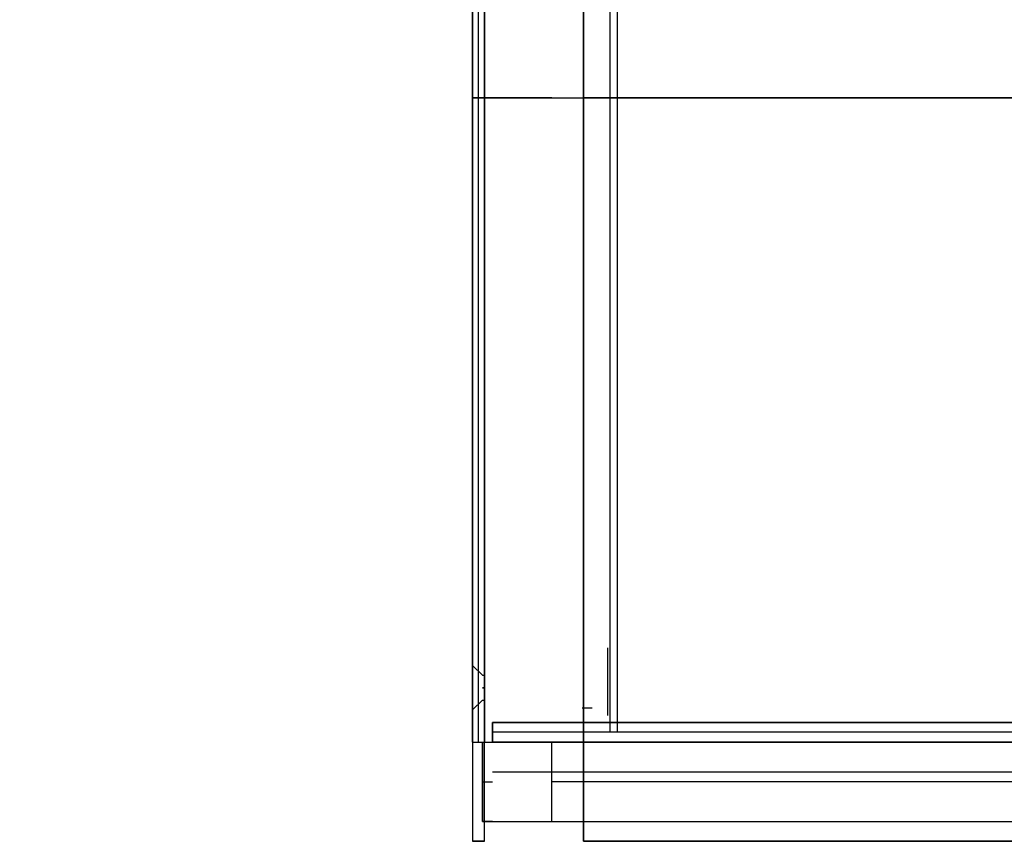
# Model space of a CAD drawing. Header units: millimetres. Extents: x -443 to 78, y -75 to 91.
# Tile 22 of 40: x -121 to -22, y -75 to 8. Entities that reach past the tile are written whole.
import ezdxf

# ---------------------------------------------------------------- set-up
doc = ezdxf.new("R2010")
doc.units = ezdxf.units.MM
doc.header["$MEASUREMENT"] = 0
doc.layers.add('Predefinito', color=5, linetype='Continuous')

msp = doc.modelspace()

# ---------------------------------------------------------------- linework, layer by layer
at = {"layer": 'Predefinito'}
for points in [[(-75.422, 75), (-75.422, -75)], [(-74.222, -75), (-74.222, 75)], [(-64.222, -75), (-64.222, 75)], [(-64.222, 75), (-64.222, -75)], [(-75.422, -65), (-75.422, 65)], [(-74.822, -65), (-74.822, 65)], [(-74.222, 65), (-74.222, -65)], [(-61.576, 64.017), (-61.576, -64.017)], [(-60.852, 64.017), (-60.852, -64.017)], [(-74.222, -58.316), (-74.222, 58.083)], [(-75.422, 57.04), (-75.422, -57.286)], [(-75.422, 0), (-74.222, 0)], [(63.378, 0), (-64.222, 0)], [(-64.222, 0), (63.378, 0)], [(-61.773, -62.309), (-61.773, -55.481)], [(-74.422, -58.25), (-75.422, -57.25)], [(-74.422, -58.25), (-74.222, -58.25)], [(-74.422, -59.5), (-74.222, -59.5)], [(-74.222, -59.5), (-74.422, -59.5)], [(-74.422, -60.75), (-75.422, -61.75)], [(-74.422, -60.75), (-74.222, -60.75)], [(-74.222, -75), (-74.222, -60.684)], [(-64.376, -61.517), (-63.352, -61.517)], [(-75.422, -61.714), (-75.422, -75)], [(72.578, -63), (-73.422, -63)], [(-73.422, -63), (72.578, -63)], [(-73.422, -65), (-73.422, -63)], [(-73.422, -63), (72.578, -63)], [(-73.422, -63), (-73.422, -65)], [(72.578, -64), (-73.422, -64)], [(-75.422, -65), (-74.222, -65)], [(-74.422, -73), (-74.422, -65)], [(-74.422, -65), (-73.422, -65)], [(-74.422, -65), (73.578, -65)], [(-74.422, -65), (-74.422, -73)], [(72.578, -65), (-73.422, -65)], [(-67.422, -73), (-67.422, -65)], [(-67.422, -65), (66.578, -65)], [(-73.422, -68), (72.578, -68)], [(-74.422, -69), (-73.422, -69)], [(66.578, -69), (-67.422, -69)], [(-73.422, -73), (-74.422, -73)], [(-74.422, -73), (73.578, -73)], [(-73.422, -73), (72.578, -73)], [(-67.422, -73), (66.578, -73)], [(-74.222, -75), (-75.422, -75)], [(-75.422, -75), (-74.222, -75)], [(63.378, -75), (-64.222, -75)], [(-64.222, -75), (63.378, -75)]]:
    msp.add_lwpolyline(points, dxfattribs=at)
at = {"layer": 'Predefinito', "extrusion": (1, 0, 0)}
for points in [[(0, 11.2), (0, 48)], [(0, 11.2), (0, 48)], [(-59.5, 27.75), (-59.45, 27.751), (-59.4, 27.752), (-59.349, 27.755), (-59.298, 27.759), (-59.246, 27.764), (-59.195, 27.771), (-59.143, 27.779), (-59.091, 27.788), (-59.038, 27.798), (-58.986, 27.81), (-58.933, 27.823), (-58.881, 27.837), (-58.828, 27.853), (-58.776, 27.87), (-58.724, 27.888), (-58.672, 27.908), (-58.62, 27.929), (-58.568, 27.952), (-58.517, 27.976), (-58.467, 28.001), (-58.416, 28.028), (-58.367, 28.056), (-58.317, 28.086), (-58.269, 28.117), (-58.221, 28.149), (-58.174, 28.182), (-58.127, 28.217), (-58.082, 28.253), (-58.037, 28.29), (-57.993, 28.329), (-57.951, 28.368), (-57.909, 28.409), (-57.868, 28.451), (-57.829, 28.493), (-57.79, 28.537), (-57.753, 28.582), (-57.717, 28.627), (-57.682, 28.674), (-57.649, 28.721), (-57.617, 28.769), (-57.586, 28.817), (-57.556, 28.867), (-57.528, 28.916), (-57.501, 28.967), (-57.476, 29.017), (-57.452, 29.068), (-57.429, 29.12), (-57.408, 29.172), (-57.388, 29.224), (-57.37, 29.276), (-57.353, 29.328), (-57.337, 29.381), (-57.323, 29.433), (-57.31, 29.486), (-57.298, 29.538), (-57.288, 29.591), (-57.279, 29.643), (-57.271, 29.695), (-57.264, 29.746), (-57.259, 29.798), (-57.255, 29.849), (-57.252, 29.9), (-57.251, 29.95), (-57.25, 30), (-57.251, 30.05), (-57.252, 30.1), (-57.255, 30.151), (-57.259, 30.202), (-57.264, 30.254), (-57.271, 30.305), (-57.279, 30.357), (-57.288, 30.409), (-57.298, 30.462), (-57.31, 30.514), (-57.323, 30.567), (-57.337, 30.619), (-57.353, 30.672), (-57.37, 30.724), (-57.388, 30.776), (-57.408, 30.828), (-57.429, 30.88), (-57.452, 30.932), (-57.476, 30.983), (-57.501, 31.033), (-57.528, 31.084), (-57.556, 31.133), (-57.586, 31.183), (-57.617, 31.231), (-57.649, 31.279), (-57.682, 31.326), (-57.717, 31.373), (-57.753, 31.418), (-57.79, 31.463), (-57.829, 31.507), (-57.868, 31.549), (-57.909, 31.591), (-57.951, 31.632), (-57.993, 31.671), (-58.037, 31.71), (-58.082, 31.747), (-58.127, 31.783), (-58.174, 31.818), (-58.221, 31.851), (-58.269, 31.883), (-58.317, 31.914), (-58.367, 31.944), (-58.416, 31.972), (-58.467, 31.999), (-58.517, 32.024), (-58.568, 32.048), (-58.62, 32.071), (-58.672, 32.092), (-58.724, 32.112), (-58.776, 32.13), (-58.828, 32.147), (-58.881, 32.163), (-58.933, 32.177), (-58.986, 32.19), (-59.038, 32.202), (-59.091, 32.212), (-59.143, 32.221), (-59.195, 32.229), (-59.246, 32.236), (-59.298, 32.241), (-59.349, 32.245), (-59.4, 32.248), (-59.45, 32.249), (-59.5, 32.25)], [(-59.5, 31.75), (-59.461, 31.75), (-59.422, 31.748), (-59.383, 31.746), (-59.343, 31.743), (-59.303, 31.739), (-59.263, 31.734), (-59.222, 31.728), (-59.182, 31.721), (-59.141, 31.713), (-59.1, 31.704), (-59.059, 31.694), (-59.018, 31.682), (-58.978, 31.67), (-58.937, 31.657), (-58.896, 31.643), (-58.856, 31.627), (-58.816, 31.611), (-58.775, 31.593), (-58.736, 31.574), (-58.696, 31.554), (-58.657, 31.534), (-58.618, 31.512), (-58.58, 31.489), (-58.542, 31.465), (-58.505, 31.44), (-58.468, 31.414), (-58.432, 31.387), (-58.397, 31.359), (-58.362, 31.33), (-58.328, 31.3), (-58.295, 31.269), (-58.263, 31.237), (-58.231, 31.205), (-58.2, 31.172), (-58.17, 31.138), (-58.141, 31.103), (-58.113, 31.068), (-58.086, 31.032), (-58.06, 30.995), (-58.035, 30.958), (-58.011, 30.92), (-57.988, 30.882), (-57.966, 30.843), (-57.946, 30.804), (-57.926, 30.764), (-57.907, 30.725), (-57.889, 30.684), (-57.873, 30.644), (-57.857, 30.604), (-57.843, 30.563), (-57.83, 30.522), (-57.818, 30.482), (-57.806, 30.441), (-57.796, 30.4), (-57.787, 30.359), (-57.779, 30.318), (-57.772, 30.278), (-57.766, 30.237), (-57.761, 30.197), (-57.757, 30.157), (-57.754, 30.117), (-57.752, 30.078), (-57.75, 30.039), (-57.75, 30), (-57.75, 29.961), (-57.752, 29.922), (-57.754, 29.883), (-57.757, 29.843), (-57.761, 29.803), (-57.766, 29.763), (-57.772, 29.722), (-57.779, 29.682), (-57.787, 29.641), (-57.796, 29.6), (-57.806, 29.559), (-57.818, 29.518), (-57.83, 29.478), (-57.843, 29.437), (-57.857, 29.396), (-57.873, 29.356), (-57.889, 29.316), (-57.907, 29.275), (-57.926, 29.236), (-57.946, 29.196), (-57.966, 29.157), (-57.988, 29.118), (-58.011, 29.08), (-58.035, 29.042), (-58.06, 29.005), (-58.086, 28.968), (-58.113, 28.932), (-58.141, 28.897), (-58.17, 28.862), (-58.2, 28.828), (-58.231, 28.795), (-58.263, 28.763), (-58.295, 28.731), (-58.328, 28.7), (-58.362, 28.67), (-58.397, 28.641), (-58.432, 28.613), (-58.468, 28.586), (-58.505, 28.56), (-58.542, 28.535), (-58.58, 28.511), (-58.618, 28.488), (-58.657, 28.466), (-58.696, 28.446), (-58.736, 28.426), (-58.775, 28.407), (-58.816, 28.389), (-58.856, 28.373), (-58.896, 28.357), (-58.937, 28.343), (-58.978, 28.33), (-59.018, 28.318), (-59.059, 28.306), (-59.1, 28.296), (-59.141, 28.287), (-59.182, 28.279), (-59.222, 28.272), (-59.263, 28.266), (-59.303, 28.261), (-59.343, 28.257), (-59.383, 28.254), (-59.422, 28.252), (-59.461, 28.25), (-59.5, 28.25)], [(-59.5, 31.25), (-59.472, 31.25), (-59.444, 31.249), (-59.416, 31.247), (-59.388, 31.245), (-59.359, 31.242), (-59.33, 31.238), (-59.302, 31.234), (-59.273, 31.229), (-59.243, 31.223), (-59.214, 31.217), (-59.185, 31.21), (-59.156, 31.202), (-59.127, 31.193), (-59.098, 31.184), (-59.069, 31.173), (-59.04, 31.162), (-59.011, 31.15), (-58.982, 31.138), (-58.954, 31.124), (-58.926, 31.11), (-58.898, 31.095), (-58.87, 31.08), (-58.843, 31.063), (-58.816, 31.046), (-58.789, 31.028), (-58.763, 31.01), (-58.737, 30.99), (-58.712, 30.97), (-58.687, 30.95), (-58.663, 30.928), (-58.639, 30.906), (-58.616, 30.884), (-58.594, 30.861), (-58.572, 30.837), (-58.55, 30.813), (-58.53, 30.788), (-58.51, 30.763), (-58.49, 30.737), (-58.472, 30.711), (-58.454, 30.684), (-58.437, 30.657), (-58.42, 30.63), (-58.405, 30.602), (-58.39, 30.574), (-58.376, 30.546), (-58.362, 30.518), (-58.35, 30.489), (-58.338, 30.46), (-58.327, 30.431), (-58.316, 30.402), (-58.307, 30.373), (-58.298, 30.344), (-58.29, 30.315), (-58.283, 30.286), (-58.277, 30.257), (-58.271, 30.227), (-58.266, 30.198), (-58.262, 30.17), (-58.258, 30.141), (-58.255, 30.112), (-58.253, 30.084), (-58.251, 30.056), (-58.25, 30.028), (-58.25, 30), (-58.25, 29.972), (-58.251, 29.944), (-58.253, 29.916), (-58.255, 29.888), (-58.258, 29.859), (-58.262, 29.83), (-58.266, 29.802), (-58.271, 29.773), (-58.277, 29.743), (-58.283, 29.714), (-58.29, 29.685), (-58.298, 29.656), (-58.307, 29.627), (-58.316, 29.598), (-58.327, 29.569), (-58.338, 29.54), (-58.35, 29.511), (-58.362, 29.482), (-58.376, 29.454), (-58.39, 29.426), (-58.405, 29.398), (-58.42, 29.37), (-58.437, 29.343), (-58.454, 29.316), (-58.472, 29.289), (-58.49, 29.263), (-58.51, 29.237), (-58.53, 29.212), (-58.55, 29.187), (-58.572, 29.163), (-58.594, 29.139), (-58.616, 29.116), (-58.639, 29.094), (-58.663, 29.072), (-58.687, 29.05), (-58.712, 29.03), (-58.737, 29.01), (-58.763, 28.99), (-58.789, 28.972), (-58.816, 28.954), (-58.843, 28.937), (-58.87, 28.92), (-58.898, 28.905), (-58.926, 28.89), (-58.954, 28.876), (-58.982, 28.862), (-59.011, 28.85), (-59.04, 28.838), (-59.069, 28.827), (-59.098, 28.816), (-59.127, 28.807), (-59.156, 28.798), (-59.185, 28.79), (-59.214, 28.783), (-59.243, 28.777), (-59.273, 28.771), (-59.302, 28.766), (-59.33, 28.762), (-59.359, 28.758), (-59.388, 28.755), (-59.416, 28.753), (-59.444, 28.751), (-59.472, 28.75), (-59.5, 28.75)], [(-59.5, 28.75), (-59.472, 28.75), (-59.444, 28.751), (-59.416, 28.753), (-59.388, 28.755), (-59.359, 28.758), (-59.33, 28.762), (-59.302, 28.766), (-59.273, 28.771), (-59.243, 28.777), (-59.214, 28.783), (-59.185, 28.79), (-59.156, 28.798), (-59.127, 28.807), (-59.098, 28.816), (-59.069, 28.827), (-59.04, 28.838), (-59.011, 28.85), (-58.982, 28.862), (-58.954, 28.876), (-58.926, 28.89), (-58.898, 28.905), (-58.87, 28.92), (-58.843, 28.937), (-58.816, 28.954), (-58.789, 28.972), (-58.763, 28.99), (-58.737, 29.01), (-58.712, 29.03), (-58.687, 29.05), (-58.663, 29.072), (-58.639, 29.094), (-58.616, 29.116), (-58.594, 29.139), (-58.572, 29.163), (-58.55, 29.187), (-58.53, 29.212), (-58.51, 29.237), (-58.49, 29.263), (-58.472, 29.289), (-58.454, 29.316), (-58.437, 29.343), (-58.42, 29.37), (-58.405, 29.398), (-58.39, 29.426), (-58.376, 29.454), (-58.362, 29.482), (-58.35, 29.511), (-58.338, 29.54), (-58.327, 29.569), (-58.316, 29.598), (-58.307, 29.627), (-58.298, 29.656), (-58.29, 29.685), (-58.283, 29.714), (-58.277, 29.743), (-58.271, 29.773), (-58.266, 29.802), (-58.262, 29.83), (-58.258, 29.859), (-58.255, 29.888), (-58.253, 29.916), (-58.251, 29.944), (-58.25, 29.972), (-58.25, 30), (-58.25, 30.028), (-58.251, 30.056), (-58.253, 30.084), (-58.255, 30.112), (-58.258, 30.141), (-58.262, 30.17), (-58.266, 30.198), (-58.271, 30.227), (-58.277, 30.257), (-58.283, 30.286), (-58.29, 30.315), (-58.298, 30.344), (-58.307, 30.373), (-58.316, 30.402), (-58.327, 30.431), (-58.338, 30.46), (-58.35, 30.489), (-58.362, 30.518), (-58.376, 30.546), (-58.39, 30.574), (-58.405, 30.602), (-58.42, 30.63), (-58.437, 30.657), (-58.454, 30.684), (-58.472, 30.711), (-58.49, 30.737), (-58.51, 30.763), (-58.53, 30.788), (-58.55, 30.813), (-58.572, 30.837), (-58.594, 30.861), (-58.616, 30.884), (-58.639, 30.906), (-58.663, 30.928), (-58.687, 30.95), (-58.712, 30.97), (-58.737, 30.99), (-58.763, 31.01), (-58.789, 31.028), (-58.816, 31.046), (-58.843, 31.063), (-58.87, 31.08), (-58.898, 31.095), (-58.926, 31.11), (-58.954, 31.124), (-58.982, 31.138), (-59.011, 31.15), (-59.04, 31.162), (-59.069, 31.173), (-59.098, 31.184), (-59.127, 31.193), (-59.156, 31.202), (-59.185, 31.21), (-59.214, 31.217), (-59.243, 31.223), (-59.273, 31.229), (-59.302, 31.234), (-59.33, 31.238), (-59.359, 31.242), (-59.388, 31.245), (-59.416, 31.247), (-59.444, 31.249), (-59.472, 31.25), (-59.5, 31.25)], [(-59.5, 28.75), (-59.472, 28.75), (-59.444, 28.751), (-59.416, 28.753), (-59.388, 28.755), (-59.359, 28.758), (-59.33, 28.762), (-59.302, 28.766), (-59.273, 28.771), (-59.243, 28.777), (-59.214, 28.783), (-59.185, 28.79), (-59.156, 28.798), (-59.127, 28.807), (-59.098, 28.816), (-59.069, 28.827), (-59.04, 28.838), (-59.011, 28.85), (-58.982, 28.862), (-58.954, 28.876), (-58.926, 28.89), (-58.898, 28.905), (-58.87, 28.92), (-58.843, 28.937), (-58.816, 28.954), (-58.789, 28.972), (-58.763, 28.99), (-58.737, 29.01), (-58.712, 29.03), (-58.687, 29.05), (-58.663, 29.072), (-58.639, 29.094), (-58.616, 29.116), (-58.594, 29.139), (-58.572, 29.163), (-58.55, 29.187), (-58.53, 29.212), (-58.51, 29.237), (-58.49, 29.263), (-58.472, 29.289), (-58.454, 29.316), (-58.437, 29.343), (-58.42, 29.37), (-58.405, 29.398), (-58.39, 29.426), (-58.376, 29.454), (-58.362, 29.482), (-58.35, 29.511), (-58.338, 29.54), (-58.327, 29.569), (-58.316, 29.598), (-58.307, 29.627), (-58.298, 29.656), (-58.29, 29.685), (-58.283, 29.714), (-58.277, 29.743), (-58.271, 29.773), (-58.266, 29.802), (-58.262, 29.83), (-58.258, 29.859), (-58.255, 29.888), (-58.253, 29.916), (-58.251, 29.944), (-58.25, 29.972), (-58.25, 30), (-58.25, 30.028), (-58.251, 30.056), (-58.253, 30.084), (-58.255, 30.112), (-58.258, 30.141), (-58.262, 30.17), (-58.266, 30.198), (-58.271, 30.227), (-58.277, 30.257), (-58.283, 30.286), (-58.29, 30.315), (-58.298, 30.344), (-58.307, 30.373), (-58.316, 30.402), (-58.327, 30.431), (-58.338, 30.46), (-58.35, 30.489), (-58.362, 30.518), (-58.376, 30.546), (-58.39, 30.574), (-58.405, 30.602), (-58.42, 30.63), (-58.437, 30.657), (-58.454, 30.684), (-58.472, 30.711), (-58.49, 30.737), (-58.51, 30.763), (-58.53, 30.788), (-58.55, 30.813), (-58.572, 30.837), (-58.594, 30.861), (-58.616, 30.884), (-58.639, 30.906), (-58.663, 30.928), (-58.687, 30.95), (-58.712, 30.97), (-58.737, 30.99), (-58.763, 31.01), (-58.789, 31.028), (-58.816, 31.046), (-58.843, 31.063), (-58.87, 31.08), (-58.898, 31.095), (-58.926, 31.11), (-58.954, 31.124), (-58.982, 31.138), (-59.011, 31.15), (-59.04, 31.162), (-59.069, 31.173), (-59.098, 31.184), (-59.127, 31.193), (-59.156, 31.202), (-59.185, 31.21), (-59.214, 31.217), (-59.243, 31.223), (-59.273, 31.229), (-59.302, 31.234), (-59.33, 31.238), (-59.359, 31.242), (-59.388, 31.245), (-59.416, 31.247), (-59.444, 31.249), (-59.472, 31.25), (-59.5, 31.25)], [(-59.5, 27.75), (-59.55, 27.751), (-59.6, 27.752), (-59.651, 27.755), (-59.702, 27.759), (-59.754, 27.764), (-59.805, 27.771), (-59.857, 27.779), (-59.909, 27.788), (-59.962, 27.798), (-60.014, 27.81), (-60.067, 27.823), (-60.119, 27.837), (-60.172, 27.853), (-60.224, 27.87), (-60.276, 27.888), (-60.328, 27.908), (-60.38, 27.929), (-60.432, 27.952), (-60.483, 27.976), (-60.533, 28.001), (-60.584, 28.028), (-60.633, 28.056), (-60.683, 28.086), (-60.731, 28.117), (-60.779, 28.149), (-60.826, 28.182), (-60.873, 28.217), (-60.918, 28.253), (-60.963, 28.29), (-61.007, 28.329), (-61.049, 28.368), (-61.091, 28.409), (-61.132, 28.451), (-61.171, 28.493), (-61.21, 28.537), (-61.247, 28.582), (-61.283, 28.627), (-61.318, 28.674), (-61.351, 28.721), (-61.383, 28.769), (-61.414, 28.817), (-61.444, 28.867), (-61.472, 28.916), (-61.499, 28.967), (-61.524, 29.017), (-61.548, 29.068), (-61.571, 29.12), (-61.592, 29.172), (-61.612, 29.224), (-61.63, 29.276), (-61.647, 29.328), (-61.663, 29.381), (-61.677, 29.433), (-61.69, 29.486), (-61.702, 29.538), (-61.712, 29.591), (-61.721, 29.643), (-61.729, 29.695), (-61.736, 29.746), (-61.741, 29.798), (-61.745, 29.849), (-61.748, 29.9), (-61.749, 29.95), (-61.75, 30), (-61.749, 30.05), (-61.748, 30.1), (-61.745, 30.151), (-61.741, 30.202), (-61.736, 30.254), (-61.729, 30.305), (-61.721, 30.357), (-61.712, 30.409), (-61.702, 30.462), (-61.69, 30.514), (-61.677, 30.567), (-61.663, 30.619), (-61.647, 30.672), (-61.63, 30.724), (-61.612, 30.776), (-61.592, 30.828), (-61.571, 30.88), (-61.548, 30.932), (-61.524, 30.983), (-61.499, 31.033), (-61.472, 31.084), (-61.444, 31.133), (-61.414, 31.183), (-61.383, 31.231), (-61.351, 31.279), (-61.318, 31.326), (-61.283, 31.373), (-61.247, 31.418), (-61.21, 31.463), (-61.171, 31.507), (-61.132, 31.549), (-61.091, 31.591), (-61.049, 31.632), (-61.007, 31.671), (-60.963, 31.71), (-60.918, 31.747), (-60.873, 31.783), (-60.826, 31.818), (-60.779, 31.851), (-60.731, 31.883), (-60.683, 31.914), (-60.633, 31.944), (-60.584, 31.972), (-60.533, 31.999), (-60.483, 32.024), (-60.432, 32.048), (-60.38, 32.071), (-60.328, 32.092), (-60.276, 32.112), (-60.224, 32.13), (-60.172, 32.147), (-60.119, 32.163), (-60.067, 32.177), (-60.014, 32.19), (-59.962, 32.202), (-59.909, 32.212), (-59.857, 32.221), (-59.805, 32.229), (-59.754, 32.236), (-59.702, 32.241), (-59.651, 32.245), (-59.6, 32.248), (-59.55, 32.249), (-59.5, 32.25)], [(-59.5, 28.25), (-59.539, 28.25), (-59.578, 28.252), (-59.617, 28.254), (-59.657, 28.257), (-59.697, 28.261), (-59.737, 28.266), (-59.778, 28.272), (-59.818, 28.279), (-59.859, 28.287), (-59.9, 28.296), (-59.941, 28.306), (-59.982, 28.318), (-60.022, 28.33), (-60.063, 28.343), (-60.104, 28.357), (-60.144, 28.373), (-60.184, 28.389), (-60.225, 28.407), (-60.264, 28.426), (-60.304, 28.446), (-60.343, 28.466), (-60.382, 28.488), (-60.42, 28.511), (-60.458, 28.535), (-60.495, 28.56), (-60.532, 28.586), (-60.568, 28.613), (-60.603, 28.641), (-60.638, 28.67), (-60.672, 28.7), (-60.705, 28.731), (-60.737, 28.763), (-60.769, 28.795), (-60.8, 28.828), (-60.83, 28.862), (-60.859, 28.897), (-60.887, 28.932), (-60.914, 28.968), (-60.94, 29.005), (-60.965, 29.042), (-60.989, 29.08), (-61.012, 29.118), (-61.034, 29.157), (-61.054, 29.196), (-61.074, 29.236), (-61.093, 29.275), (-61.111, 29.316), (-61.127, 29.356), (-61.143, 29.396), (-61.157, 29.437), (-61.17, 29.478), (-61.182, 29.518), (-61.194, 29.559), (-61.204, 29.6), (-61.213, 29.641), (-61.221, 29.682), (-61.228, 29.722), (-61.234, 29.763), (-61.239, 29.803), (-61.243, 29.843), (-61.246, 29.883), (-61.248, 29.922), (-61.25, 29.961), (-61.25, 30), (-61.25, 30.039), (-61.248, 30.078), (-61.246, 30.117), (-61.243, 30.157), (-61.239, 30.197), (-61.234, 30.237), (-61.228, 30.278), (-61.221, 30.318), (-61.213, 30.359), (-61.204, 30.4), (-61.194, 30.441), (-61.182, 30.482), (-61.17, 30.522), (-61.157, 30.563), (-61.143, 30.604), (-61.127, 30.644), (-61.111, 30.684), (-61.093, 30.725), (-61.074, 30.764), (-61.054, 30.804), (-61.034, 30.843), (-61.012, 30.882), (-60.989, 30.92), (-60.965, 30.958), (-60.94, 30.995), (-60.914, 31.032), (-60.887, 31.068), (-60.859, 31.103), (-60.83, 31.138), (-60.8, 31.172), (-60.769, 31.205), (-60.737, 31.237), (-60.705, 31.269), (-60.672, 31.3), (-60.638, 31.33), (-60.603, 31.359), (-60.568, 31.387), (-60.532, 31.414), (-60.495, 31.44), (-60.458, 31.465), (-60.42, 31.489), (-60.382, 31.512), (-60.343, 31.534), (-60.304, 31.554), (-60.264, 31.574), (-60.225, 31.593), (-60.184, 31.611), (-60.144, 31.627), (-60.104, 31.643), (-60.063, 31.657), (-60.022, 31.67), (-59.982, 31.682), (-59.941, 31.694), (-59.9, 31.704), (-59.859, 31.713), (-59.818, 31.721), (-59.778, 31.728), (-59.737, 31.734), (-59.697, 31.739), (-59.657, 31.743), (-59.617, 31.746), (-59.578, 31.748), (-59.539, 31.75), (-59.5, 31.75)], [(-59.5, 28.75), (-59.528, 28.75), (-59.556, 28.751), (-59.584, 28.753), (-59.612, 28.755), (-59.641, 28.758), (-59.67, 28.762), (-59.698, 28.766), (-59.727, 28.771), (-59.757, 28.777), (-59.786, 28.783), (-59.815, 28.79), (-59.844, 28.798), (-59.873, 28.807), (-59.902, 28.816), (-59.931, 28.827), (-59.96, 28.838), (-59.989, 28.85), (-60.018, 28.862), (-60.046, 28.876), (-60.074, 28.89), (-60.102, 28.905), (-60.13, 28.92), (-60.157, 28.937), (-60.184, 28.954), (-60.211, 28.972), (-60.237, 28.99), (-60.263, 29.01), (-60.288, 29.03), (-60.313, 29.05), (-60.337, 29.072), (-60.361, 29.094), (-60.384, 29.116), (-60.406, 29.139), (-60.428, 29.163), (-60.45, 29.187), (-60.47, 29.212), (-60.49, 29.237), (-60.51, 29.263), (-60.528, 29.289), (-60.546, 29.316), (-60.563, 29.343), (-60.58, 29.37), (-60.595, 29.398), (-60.61, 29.426), (-60.624, 29.454), (-60.638, 29.482), (-60.65, 29.511), (-60.662, 29.54), (-60.673, 29.569), (-60.684, 29.598), (-60.693, 29.627), (-60.702, 29.656), (-60.71, 29.685), (-60.717, 29.714), (-60.723, 29.743), (-60.729, 29.773), (-60.734, 29.802), (-60.738, 29.83), (-60.742, 29.859), (-60.745, 29.888), (-60.747, 29.916), (-60.749, 29.944), (-60.75, 29.972), (-60.75, 30), (-60.75, 30.028), (-60.749, 30.056), (-60.747, 30.084), (-60.745, 30.112), (-60.742, 30.141), (-60.738, 30.17), (-60.734, 30.198), (-60.729, 30.227), (-60.723, 30.257), (-60.717, 30.286), (-60.71, 30.315), (-60.702, 30.344), (-60.693, 30.373), (-60.684, 30.402), (-60.673, 30.431), (-60.662, 30.46), (-60.65, 30.489), (-60.638, 30.518), (-60.624, 30.546), (-60.61, 30.574), (-60.595, 30.602), (-60.58, 30.63), (-60.563, 30.657), (-60.546, 30.684), (-60.528, 30.711), (-60.51, 30.737), (-60.49, 30.763), (-60.47, 30.788), (-60.45, 30.813), (-60.428, 30.837), (-60.406, 30.861), (-60.384, 30.884), (-60.361, 30.906), (-60.337, 30.928), (-60.313, 30.95), (-60.288, 30.97), (-60.263, 30.99), (-60.237, 31.01), (-60.211, 31.028), (-60.184, 31.046), (-60.157, 31.063), (-60.13, 31.08), (-60.102, 31.095), (-60.074, 31.11), (-60.046, 31.124), (-60.018, 31.138), (-59.989, 31.15), (-59.96, 31.162), (-59.931, 31.173), (-59.902, 31.184), (-59.873, 31.193), (-59.844, 31.202), (-59.815, 31.21), (-59.786, 31.217), (-59.757, 31.223), (-59.727, 31.229), (-59.698, 31.234), (-59.67, 31.238), (-59.641, 31.242), (-59.612, 31.245), (-59.584, 31.247), (-59.556, 31.249), (-59.528, 31.25), (-59.5, 31.25)], [(-59.5, 31.25), (-59.528, 31.25), (-59.556, 31.249), (-59.584, 31.247), (-59.612, 31.245), (-59.641, 31.242), (-59.67, 31.238), (-59.698, 31.234), (-59.727, 31.229), (-59.757, 31.223), (-59.786, 31.217), (-59.815, 31.21), (-59.844, 31.202), (-59.873, 31.193), (-59.902, 31.184), (-59.931, 31.173), (-59.96, 31.162), (-59.989, 31.15), (-60.018, 31.138), (-60.046, 31.124), (-60.074, 31.11), (-60.102, 31.095), (-60.13, 31.08), (-60.157, 31.063), (-60.184, 31.046), (-60.211, 31.028), (-60.237, 31.01), (-60.263, 30.99), (-60.288, 30.97), (-60.313, 30.95), (-60.337, 30.928), (-60.361, 30.906), (-60.384, 30.884), (-60.406, 30.861), (-60.428, 30.837), (-60.45, 30.813), (-60.47, 30.788), (-60.49, 30.763), (-60.51, 30.737), (-60.528, 30.711), (-60.546, 30.684), (-60.563, 30.657), (-60.58, 30.63), (-60.595, 30.602), (-60.61, 30.574), (-60.624, 30.546), (-60.638, 30.518), (-60.65, 30.489), (-60.662, 30.46), (-60.673, 30.431), (-60.684, 30.402), (-60.693, 30.373), (-60.702, 30.344), (-60.71, 30.315), (-60.717, 30.286), (-60.723, 30.257), (-60.729, 30.227), (-60.734, 30.198), (-60.738, 30.17), (-60.742, 30.141), (-60.745, 30.112), (-60.747, 30.084), (-60.749, 30.056), (-60.75, 30.028), (-60.75, 30), (-60.75, 29.972), (-60.749, 29.944), (-60.747, 29.916), (-60.745, 29.888), (-60.742, 29.859), (-60.738, 29.83), (-60.734, 29.802), (-60.729, 29.773), (-60.723, 29.743), (-60.717, 29.714), (-60.71, 29.685), (-60.702, 29.656), (-60.693, 29.627), (-60.684, 29.598), (-60.673, 29.569), (-60.662, 29.54), (-60.65, 29.511), (-60.638, 29.482), (-60.624, 29.454), (-60.61, 29.426), (-60.595, 29.398), (-60.58, 29.37), (-60.563, 29.343), (-60.546, 29.316), (-60.528, 29.289), (-60.51, 29.263), (-60.49, 29.237), (-60.47, 29.212), (-60.45, 29.187), (-60.428, 29.163), (-60.406, 29.139), (-60.384, 29.116), (-60.361, 29.094), (-60.337, 29.072), (-60.313, 29.05), (-60.288, 29.03), (-60.263, 29.01), (-60.237, 28.99), (-60.211, 28.972), (-60.184, 28.954), (-60.157, 28.937), (-60.13, 28.92), (-60.102, 28.905), (-60.074, 28.89), (-60.046, 28.876), (-60.018, 28.862), (-59.989, 28.85), (-59.96, 28.838), (-59.931, 28.827), (-59.902, 28.816), (-59.873, 28.807), (-59.844, 28.798), (-59.815, 28.79), (-59.786, 28.783), (-59.757, 28.777), (-59.727, 28.771), (-59.698, 28.766), (-59.67, 28.762), (-59.641, 28.758), (-59.612, 28.755), (-59.584, 28.753), (-59.556, 28.751), (-59.528, 28.75), (-59.5, 28.75)], [(-59.5, 28.75), (-59.528, 28.75), (-59.556, 28.751), (-59.584, 28.753), (-59.612, 28.755), (-59.641, 28.758), (-59.67, 28.762), (-59.698, 28.766), (-59.727, 28.771), (-59.757, 28.777), (-59.786, 28.783), (-59.815, 28.79), (-59.844, 28.798), (-59.873, 28.807), (-59.902, 28.816), (-59.931, 28.827), (-59.96, 28.838), (-59.989, 28.85), (-60.018, 28.862), (-60.046, 28.876), (-60.074, 28.89), (-60.102, 28.905), (-60.13, 28.92), (-60.157, 28.937), (-60.184, 28.954), (-60.211, 28.972), (-60.237, 28.99), (-60.263, 29.01), (-60.288, 29.03), (-60.313, 29.05), (-60.337, 29.072), (-60.361, 29.094), (-60.384, 29.116), (-60.406, 29.139), (-60.428, 29.163), (-60.45, 29.187), (-60.47, 29.212), (-60.49, 29.237), (-60.51, 29.263), (-60.528, 29.289), (-60.546, 29.316), (-60.563, 29.343), (-60.58, 29.37), (-60.595, 29.398), (-60.61, 29.426), (-60.624, 29.454), (-60.638, 29.482), (-60.65, 29.511), (-60.662, 29.54), (-60.673, 29.569), (-60.684, 29.598), (-60.693, 29.627), (-60.702, 29.656), (-60.71, 29.685), (-60.717, 29.714), (-60.723, 29.743), (-60.729, 29.773), (-60.734, 29.802), (-60.738, 29.83), (-60.742, 29.859), (-60.745, 29.888), (-60.747, 29.916), (-60.749, 29.944), (-60.75, 29.972), (-60.75, 30), (-60.75, 30.028), (-60.749, 30.056), (-60.747, 30.084), (-60.745, 30.112), (-60.742, 30.141), (-60.738, 30.17), (-60.734, 30.198), (-60.729, 30.227), (-60.723, 30.257), (-60.717, 30.286), (-60.71, 30.315), (-60.702, 30.344), (-60.693, 30.373), (-60.684, 30.402), (-60.673, 30.431), (-60.662, 30.46), (-60.65, 30.489), (-60.638, 30.518), (-60.624, 30.546), (-60.61, 30.574), (-60.595, 30.602), (-60.58, 30.63), (-60.563, 30.657), (-60.546, 30.684), (-60.528, 30.711), (-60.51, 30.737), (-60.49, 30.763), (-60.47, 30.788), (-60.45, 30.813), (-60.428, 30.837), (-60.406, 30.861), (-60.384, 30.884), (-60.361, 30.906), (-60.337, 30.928), (-60.313, 30.95), (-60.288, 30.97), (-60.263, 30.99), (-60.237, 31.01), (-60.211, 31.028), (-60.184, 31.046), (-60.157, 31.063), (-60.13, 31.08), (-60.102, 31.095), (-60.074, 31.11), (-60.046, 31.124), (-60.018, 31.138), (-59.989, 31.15), (-59.96, 31.162), (-59.931, 31.173), (-59.902, 31.184), (-59.873, 31.193), (-59.844, 31.202), (-59.815, 31.21), (-59.786, 31.217), (-59.757, 31.223), (-59.727, 31.229), (-59.698, 31.234), (-59.67, 31.238), (-59.641, 31.242), (-59.612, 31.245), (-59.584, 31.247), (-59.556, 31.249), (-59.528, 31.25), (-59.5, 31.25)], [(-63, 29), (-63.001, 29.111), (-63.005, 29.223), (-63.011, 29.336), (-63.02, 29.449), (-63.032, 29.564), (-63.046, 29.678), (-63.063, 29.794), (-63.083, 29.91), (-63.106, 30.026), (-63.132, 30.143), (-63.161, 30.259), (-63.193, 30.376), (-63.228, 30.492), (-63.266, 30.609), (-63.307, 30.725), (-63.351, 30.84), (-63.398, 30.956), (-63.449, 31.07), (-63.502, 31.184), (-63.559, 31.296), (-63.618, 31.408), (-63.681, 31.519), (-63.746, 31.628), (-63.815, 31.736), (-63.887, 31.842), (-63.961, 31.947), (-64.038, 32.05), (-64.118, 32.151), (-64.201, 32.251), (-64.286, 32.348), (-64.374, 32.443), (-64.464, 32.536), (-64.557, 32.626), (-64.652, 32.714), (-64.749, 32.799), (-64.849, 32.882), (-64.95, 32.962), (-65.053, 33.039), (-65.158, 33.113), (-65.264, 33.185), (-65.372, 33.254), (-65.481, 33.319), (-65.592, 33.382), (-65.704, 33.441), (-65.816, 33.498), (-65.93, 33.551), (-66.044, 33.602), (-66.16, 33.649), (-66.275, 33.693), (-66.391, 33.734), (-66.508, 33.772), (-66.624, 33.807), (-66.741, 33.839), (-66.857, 33.868), (-66.974, 33.894), (-67.09, 33.917), (-67.206, 33.937), (-67.322, 33.954), (-67.436, 33.968), (-67.551, 33.98), (-67.664, 33.989), (-67.777, 33.995), (-67.889, 33.999), (-68, 34), (-68.111, 33.999), (-68.223, 33.995), (-68.336, 33.989), (-68.449, 33.98), (-68.564, 33.968), (-68.678, 33.954), (-68.794, 33.937), (-68.91, 33.917), (-69.026, 33.894), (-69.143, 33.868), (-69.259, 33.839), (-69.376, 33.807), (-69.492, 33.772), (-69.609, 33.734), (-69.725, 33.693), (-69.84, 33.649), (-69.956, 33.602), (-70.07, 33.551), (-70.184, 33.498), (-70.296, 33.441), (-70.408, 33.382), (-70.519, 33.319), (-70.628, 33.254), (-70.736, 33.185), (-70.842, 33.113), (-70.947, 33.039), (-71.05, 32.962), (-71.151, 32.882), (-71.251, 32.799), (-71.348, 32.714), (-71.443, 32.626), (-71.536, 32.536), (-71.626, 32.443), (-71.714, 32.348), (-71.799, 32.251), (-71.882, 32.151), (-71.962, 32.05), (-72.039, 31.947), (-72.113, 31.842), (-72.185, 31.736), (-72.254, 31.628), (-72.319, 31.519), (-72.382, 31.408), (-72.441, 31.296), (-72.498, 31.184), (-72.551, 31.07), (-72.602, 30.956), (-72.649, 30.84), (-72.693, 30.725), (-72.734, 30.609), (-72.772, 30.492), (-72.807, 30.376), (-72.839, 30.259), (-72.868, 30.143), (-72.894, 30.026), (-72.917, 29.91), (-72.937, 29.794), (-72.954, 29.678), (-72.968, 29.564), (-72.98, 29.449), (-72.989, 29.336), (-72.995, 29.223), (-72.999, 29.111), (-73, 29)], [(-63, 17), (-63, 29)], [(-75, 38), (-74.998, 38.222), (-74.99, 38.446), (-74.977, 38.671), (-74.96, 38.899), (-74.936, 39.127), (-74.908, 39.357), (-74.873, 39.588), (-74.833, 39.82), (-74.787, 40.052), (-74.735, 40.285), (-74.678, 40.518), (-74.614, 40.752), (-74.544, 40.985), (-74.468, 41.217), (-74.386, 41.45), (-74.298, 41.681), (-74.203, 41.911), (-74.103, 42.14), (-73.996, 42.367), (-73.883, 42.593), (-73.764, 42.816), (-73.638, 43.038), (-73.507, 43.256), (-73.37, 43.472), (-73.227, 43.685), (-73.078, 43.895), (-72.924, 44.101), (-72.764, 44.303), (-72.598, 44.501), (-72.427, 44.696), (-72.252, 44.886), (-72.071, 45.071), (-71.886, 45.252), (-71.696, 45.427), (-71.501, 45.598), (-71.303, 45.764), (-71.101, 45.924), (-70.895, 46.078), (-70.685, 46.227), (-70.472, 46.37), (-70.256, 46.507), (-70.038, 46.638), (-69.816, 46.764), (-69.593, 46.883), (-69.367, 46.996), (-69.14, 47.103), (-68.911, 47.203), (-68.681, 47.298), (-68.45, 47.386), (-68.217, 47.468), (-67.985, 47.544), (-67.752, 47.614), (-67.518, 47.678), (-67.285, 47.735), (-67.052, 47.787), (-66.82, 47.833), (-66.588, 47.873), (-66.357, 47.908), (-66.127, 47.936), (-65.899, 47.96), (-65.671, 47.977), (-65.446, 47.99), (-65.222, 47.998), (-65, 48)], [(-65, 48), (-65.222, 47.998), (-65.446, 47.99), (-65.671, 47.977), (-65.899, 47.96), (-66.127, 47.936), (-66.357, 47.908), (-66.588, 47.873), (-66.82, 47.833), (-67.052, 47.787), (-67.285, 47.735), (-67.518, 47.678), (-67.752, 47.614), (-67.985, 47.544), (-68.217, 47.468), (-68.45, 47.386), (-68.681, 47.298), (-68.911, 47.203), (-69.14, 47.103), (-69.367, 46.996), (-69.593, 46.883), (-69.816, 46.764), (-70.038, 46.638), (-70.256, 46.507), (-70.472, 46.37), (-70.685, 46.227), (-70.895, 46.078), (-71.101, 45.924), (-71.303, 45.764), (-71.501, 45.598), (-71.696, 45.427), (-71.886, 45.252), (-72.071, 45.071), (-72.252, 44.886), (-72.427, 44.696), (-72.598, 44.501), (-72.764, 44.303), (-72.924, 44.101), (-73.078, 43.895), (-73.227, 43.685), (-73.37, 43.472), (-73.507, 43.256), (-73.638, 43.038), (-73.764, 42.816), (-73.883, 42.593), (-73.996, 42.367), (-74.103, 42.14), (-74.203, 41.911), (-74.298, 41.681), (-74.386, 41.45), (-74.468, 41.217), (-74.544, 40.985), (-74.614, 40.752), (-74.678, 40.518), (-74.735, 40.285), (-74.787, 40.052), (-74.833, 39.82), (-74.873, 39.588), (-74.908, 39.357), (-74.936, 39.127), (-74.96, 38.899), (-74.977, 38.671), (-74.99, 38.446), (-74.998, 38.222), (-75, 38)], [(-65, 9), (-65, 29)], [(-65, 29), (-65.001, 29.089), (-65.004, 29.178), (-65.009, 29.269), (-65.016, 29.359), (-65.025, 29.451), (-65.037, 29.543), (-65.051, 29.635), (-65.067, 29.728), (-65.085, 29.821), (-65.106, 29.914), (-65.129, 30.007), (-65.154, 30.101), (-65.182, 30.194), (-65.213, 30.287), (-65.246, 30.38), (-65.281, 30.472), (-65.319, 30.564), (-65.359, 30.656), (-65.402, 30.747), (-65.447, 30.837), (-65.495, 30.927), (-65.545, 31.015), (-65.597, 31.102), (-65.652, 31.189), (-65.709, 31.274), (-65.769, 31.358), (-65.831, 31.44), (-65.895, 31.521), (-65.961, 31.601), (-66.029, 31.678), (-66.099, 31.754), (-66.172, 31.828), (-66.246, 31.901), (-66.322, 31.971), (-66.399, 32.039), (-66.479, 32.105), (-66.56, 32.169), (-66.642, 32.231), (-66.726, 32.291), (-66.811, 32.348), (-66.898, 32.403), (-66.985, 32.455), (-67.073, 32.505), (-67.163, 32.553), (-67.253, 32.598), (-67.344, 32.641), (-67.436, 32.681), (-67.528, 32.719), (-67.62, 32.754), (-67.713, 32.787), (-67.806, 32.818), (-67.899, 32.846), (-67.993, 32.871), (-68.086, 32.894), (-68.179, 32.915), (-68.272, 32.933), (-68.365, 32.949), (-68.457, 32.963), (-68.549, 32.975), (-68.641, 32.984), (-68.731, 32.991), (-68.822, 32.996), (-68.911, 32.999), (-69, 33), (-69.089, 32.999), (-69.178, 32.996), (-69.269, 32.991), (-69.359, 32.984), (-69.451, 32.975), (-69.543, 32.963), (-69.635, 32.949), (-69.728, 32.933), (-69.821, 32.915), (-69.914, 32.894), (-70.007, 32.871), (-70.101, 32.846), (-70.194, 32.818), (-70.287, 32.787), (-70.38, 32.754), (-70.472, 32.719), (-70.564, 32.681), (-70.656, 32.641), (-70.747, 32.598), (-70.837, 32.553), (-70.927, 32.505), (-71.015, 32.455), (-71.102, 32.403), (-71.189, 32.348), (-71.274, 32.291), (-71.358, 32.231), (-71.44, 32.169), (-71.521, 32.105), (-71.601, 32.039), (-71.678, 31.971), (-71.754, 31.901), (-71.828, 31.828), (-71.901, 31.754), (-71.971, 31.678), (-72.039, 31.601), (-72.105, 31.521), (-72.169, 31.44), (-72.231, 31.358), (-72.291, 31.274), (-72.348, 31.189), (-72.403, 31.102), (-72.455, 31.015), (-72.505, 30.927), (-72.553, 30.837), (-72.598, 30.747), (-72.641, 30.656), (-72.681, 30.564), (-72.719, 30.472), (-72.754, 30.38), (-72.787, 30.287), (-72.818, 30.194), (-72.846, 30.101), (-72.871, 30.007), (-72.894, 29.914), (-72.915, 29.821), (-72.933, 29.728), (-72.949, 29.635), (-72.963, 29.543), (-72.975, 29.451), (-72.984, 29.359), (-72.991, 29.269), (-72.996, 29.178), (-72.999, 29.089), (-73, 29)], [(-65, 48), (-65.222, 47.998), (-65.446, 47.99), (-65.671, 47.977), (-65.899, 47.96), (-66.127, 47.936), (-66.357, 47.908), (-66.588, 47.873), (-66.82, 47.833), (-67.052, 47.787), (-67.285, 47.735), (-67.518, 47.678), (-67.752, 47.614), (-67.985, 47.544), (-68.217, 47.468), (-68.45, 47.386), (-68.681, 47.298), (-68.911, 47.203), (-69.14, 47.103), (-69.367, 46.996), (-69.593, 46.883), (-69.816, 46.764), (-70.038, 46.638), (-70.256, 46.507), (-70.472, 46.37), (-70.685, 46.227), (-70.895, 46.078), (-71.101, 45.924), (-71.303, 45.764), (-71.501, 45.598), (-71.696, 45.427), (-71.886, 45.252), (-72.071, 45.071), (-72.252, 44.886), (-72.427, 44.696), (-72.598, 44.501), (-72.764, 44.303), (-72.924, 44.101), (-73.078, 43.895), (-73.227, 43.685), (-73.37, 43.472), (-73.507, 43.256), (-73.638, 43.038), (-73.764, 42.816), (-73.883, 42.593), (-73.996, 42.367), (-74.103, 42.14), (-74.203, 41.911), (-74.298, 41.681), (-74.386, 41.45), (-74.468, 41.217), (-74.544, 40.985), (-74.614, 40.752), (-74.678, 40.518), (-74.735, 40.285), (-74.787, 40.052), (-74.833, 39.82), (-74.873, 39.588), (-74.908, 39.357), (-74.936, 39.127), (-74.96, 38.899), (-74.977, 38.671), (-74.99, 38.446), (-74.998, 38.222), (-75, 38)], [(-65, 29), (-65.001, 29.089), (-65.004, 29.178), (-65.009, 29.269), (-65.016, 29.359), (-65.025, 29.451), (-65.037, 29.543), (-65.051, 29.635), (-65.067, 29.728), (-65.085, 29.821), (-65.106, 29.914), (-65.129, 30.007), (-65.154, 30.101), (-65.182, 30.194), (-65.213, 30.287), (-65.246, 30.38), (-65.281, 30.472), (-65.319, 30.564), (-65.359, 30.656), (-65.402, 30.747), (-65.447, 30.837), (-65.495, 30.927), (-65.545, 31.015), (-65.597, 31.102), (-65.652, 31.189), (-65.709, 31.274), (-65.769, 31.358), (-65.831, 31.44), (-65.895, 31.521), (-65.961, 31.601), (-66.029, 31.678), (-66.099, 31.754), (-66.172, 31.828), (-66.246, 31.901), (-66.322, 31.971), (-66.399, 32.039), (-66.479, 32.105), (-66.56, 32.169), (-66.642, 32.231), (-66.726, 32.291), (-66.811, 32.348), (-66.898, 32.403), (-66.985, 32.455), (-67.073, 32.505), (-67.163, 32.553), (-67.253, 32.598), (-67.344, 32.641), (-67.436, 32.681), (-67.528, 32.719), (-67.62, 32.754), (-67.713, 32.787), (-67.806, 32.818), (-67.899, 32.846), (-67.993, 32.871), (-68.086, 32.894), (-68.179, 32.915), (-68.272, 32.933), (-68.365, 32.949), (-68.457, 32.963), (-68.549, 32.975), (-68.641, 32.984), (-68.731, 32.991), (-68.822, 32.996), (-68.911, 32.999), (-69, 33), (-69.089, 32.999), (-69.178, 32.996), (-69.269, 32.991), (-69.359, 32.984), (-69.451, 32.975), (-69.543, 32.963), (-69.635, 32.949), (-69.728, 32.933), (-69.821, 32.915), (-69.914, 32.894), (-70.007, 32.871), (-70.101, 32.846), (-70.194, 32.818), (-70.287, 32.787), (-70.38, 32.754), (-70.472, 32.719), (-70.564, 32.681), (-70.656, 32.641), (-70.747, 32.598), (-70.837, 32.553), (-70.927, 32.505), (-71.015, 32.455), (-71.102, 32.403), (-71.189, 32.348), (-71.274, 32.291), (-71.358, 32.231), (-71.44, 32.169), (-71.521, 32.105), (-71.601, 32.039), (-71.678, 31.971), (-71.754, 31.901), (-71.828, 31.828), (-71.901, 31.754), (-71.971, 31.678), (-72.039, 31.601), (-72.105, 31.521), (-72.169, 31.44), (-72.231, 31.358), (-72.291, 31.274), (-72.348, 31.189), (-72.403, 31.102), (-72.455, 31.015), (-72.505, 30.927), (-72.553, 30.837), (-72.598, 30.747), (-72.641, 30.656), (-72.681, 30.564), (-72.719, 30.472), (-72.754, 30.38), (-72.787, 30.287), (-72.818, 30.194), (-72.846, 30.101), (-72.871, 30.007), (-72.894, 29.914), (-72.915, 29.821), (-72.933, 29.728), (-72.949, 29.635), (-72.963, 29.543), (-72.975, 29.451), (-72.984, 29.359), (-72.991, 29.269), (-72.996, 29.178), (-72.999, 29.089), (-73, 29)], [(-65, 17), (-65, 29)], [(-65, 29), (-65.001, 29.089), (-65.004, 29.178), (-65.009, 29.269), (-65.016, 29.359), (-65.025, 29.451), (-65.037, 29.543), (-65.051, 29.635), (-65.067, 29.728), (-65.085, 29.821), (-65.106, 29.914), (-65.129, 30.007), (-65.154, 30.101), (-65.182, 30.194), (-65.213, 30.287), (-65.246, 30.38), (-65.281, 30.472), (-65.319, 30.564), (-65.359, 30.656), (-65.402, 30.747), (-65.447, 30.837), (-65.495, 30.927), (-65.545, 31.015), (-65.597, 31.102), (-65.652, 31.189), (-65.709, 31.274), (-65.769, 31.358), (-65.831, 31.44), (-65.895, 31.521), (-65.961, 31.601), (-66.029, 31.678), (-66.099, 31.754), (-66.172, 31.828), (-66.246, 31.901), (-66.322, 31.971), (-66.399, 32.039), (-66.479, 32.105), (-66.56, 32.169), (-66.642, 32.231), (-66.726, 32.291), (-66.811, 32.348), (-66.898, 32.403), (-66.985, 32.455), (-67.073, 32.505), (-67.163, 32.553), (-67.253, 32.598), (-67.344, 32.641), (-67.436, 32.681), (-67.528, 32.719), (-67.62, 32.754), (-67.713, 32.787), (-67.806, 32.818), (-67.899, 32.846), (-67.993, 32.871), (-68.086, 32.894), (-68.179, 32.915), (-68.272, 32.933), (-68.365, 32.949), (-68.457, 32.963), (-68.549, 32.975), (-68.641, 32.984), (-68.731, 32.991), (-68.822, 32.996), (-68.911, 32.999), (-69, 33), (-69.089, 32.999), (-69.178, 32.996), (-69.269, 32.991), (-69.359, 32.984), (-69.451, 32.975), (-69.543, 32.963), (-69.635, 32.949), (-69.728, 32.933), (-69.821, 32.915), (-69.914, 32.894), (-70.007, 32.871), (-70.101, 32.846), (-70.194, 32.818), (-70.287, 32.787), (-70.38, 32.754), (-70.472, 32.719), (-70.564, 32.681), (-70.656, 32.641), (-70.747, 32.598), (-70.837, 32.553), (-70.927, 32.505), (-71.015, 32.455), (-71.102, 32.403), (-71.189, 32.348), (-71.274, 32.291), (-71.358, 32.231), (-71.44, 32.169), (-71.521, 32.105), (-71.601, 32.039), (-71.678, 31.971), (-71.754, 31.901), (-71.828, 31.828), (-71.901, 31.754), (-71.971, 31.678), (-72.039, 31.601), (-72.105, 31.521), (-72.169, 31.44), (-72.231, 31.358), (-72.291, 31.274), (-72.348, 31.189), (-72.403, 31.102), (-72.455, 31.015), (-72.505, 30.927), (-72.553, 30.837), (-72.598, 30.747), (-72.641, 30.656), (-72.681, 30.564), (-72.719, 30.472), (-72.754, 30.38), (-72.787, 30.287), (-72.818, 30.194), (-72.846, 30.101), (-72.871, 30.007), (-72.894, 29.914), (-72.915, 29.821), (-72.933, 29.728), (-72.949, 29.635), (-72.963, 29.543), (-72.975, 29.451), (-72.984, 29.359), (-72.991, 29.269), (-72.996, 29.178), (-72.999, 29.089), (-73, 29)], [(-68, 32.873), (-68, 34)], [(-69, 9), (-69, 33)], [(-73, 29), (-73, 9)], [(-75, 11.2), (-75, 38)], [(-75, 38), (-75, 11.2)]]:
    msp.add_lwpolyline(points, dxfattribs=at)
at = {"layer": 'Predefinito', "extrusion": (0, 1, 0)}
for points in [[(75.422, 11.2), (75.419, 10.951), (75.411, 10.701), (75.396, 10.448), (75.376, 10.194), (75.35, 9.938), (75.318, 9.68), (75.28, 9.422), (75.235, 9.162), (75.183, 8.902), (75.125, 8.641), (75.061, 8.38), (74.989, 8.118), (74.911, 7.857), (74.826, 7.596), (74.734, 7.336), (74.635, 7.077), (74.529, 6.819), (74.417, 6.563), (74.297, 6.308), (74.17, 6.056), (74.037, 5.806), (73.897, 5.558), (73.75, 5.313), (73.596, 5.071), (73.436, 4.833), (73.269, 4.598), (73.096, 4.367), (72.917, 4.141), (72.732, 3.918), (72.54, 3.701), (72.344, 3.488), (72.141, 3.28), (71.934, 3.078), (71.721, 2.881), (71.503, 2.69), (71.281, 2.505), (71.054, 2.326), (70.824, 2.153), (70.589, 1.986), (70.35, 1.826), (70.109, 1.672), (69.864, 1.525), (69.616, 1.385), (69.366, 1.251), (69.113, 1.125), (68.859, 1.005), (68.602, 0.892), (68.344, 0.786), (68.085, 0.688), (67.825, 0.596), (67.565, 0.511), (67.303, 0.432), (67.042, 0.361), (66.781, 0.296), (66.52, 0.238), (66.26, 0.187), (66, 0.142), (65.741, 0.104), (65.484, 0.071), (65.228, 0.045), (64.974, 0.025), (64.721, 0.011), (64.47, 0.003), (64.222, 0)], [(74.222, 11.2), (74.219, 10.978), (74.212, 10.754), (74.199, 10.529), (74.181, 10.301), (74.158, 10.073), (74.129, 9.843), (74.095, 9.612), (74.055, 9.38), (74.009, 9.148), (73.957, 8.915), (73.899, 8.682), (73.836, 8.448), (73.766, 8.215), (73.69, 7.983), (73.608, 7.75), (73.52, 7.519), (73.425, 7.289), (73.324, 7.06), (73.218, 6.833), (73.105, 6.607), (72.985, 6.384), (72.86, 6.162), (72.729, 5.944), (72.592, 5.728), (72.449, 5.515), (72.3, 5.305), (72.145, 5.099), (71.985, 4.897), (71.82, 4.699), (71.649, 4.504), (71.473, 4.314), (71.293, 4.129), (71.107, 3.948), (70.917, 3.773), (70.723, 3.602), (70.525, 3.436), (70.322, 3.276), (70.116, 3.122), (69.907, 2.973), (69.694, 2.83), (69.478, 2.693), (69.259, 2.562), (69.038, 2.436), (68.815, 2.317), (68.589, 2.204), (68.362, 2.097), (68.133, 1.997), (67.903, 1.902), (67.671, 1.814), (67.439, 1.732), (67.206, 1.656), (66.973, 1.586), (66.74, 1.522), (66.507, 1.465), (66.274, 1.413), (66.041, 1.367), (65.81, 1.327), (65.579, 1.292), (65.349, 1.264), (65.12, 1.24), (64.893, 1.223), (64.667, 1.21), (64.444, 1.202), (64.222, 1.2)], [(74.422, 28.75), (75.422, 27.75)], [(75.422, 32.25), (74.422, 31.25)], [(74.422, 9), (74.42, 8.845), (74.415, 8.688), (74.406, 8.53), (74.393, 8.371), (74.377, 8.211), (74.357, 8.05), (74.333, 7.889), (74.305, 7.726), (74.273, 7.564), (74.236, 7.4), (74.196, 7.237), (74.151, 7.074), (74.103, 6.911), (74.049, 6.748), (73.992, 6.585), (73.93, 6.423), (73.864, 6.262), (73.794, 6.102), (73.719, 5.943), (73.64, 5.785), (73.556, 5.629), (73.469, 5.474), (73.377, 5.321), (73.281, 5.17), (73.18, 5.021), (73.076, 4.874), (72.968, 4.73), (72.856, 4.588), (72.74, 4.449), (72.621, 4.313), (72.498, 4.18), (72.371, 4.05), (72.242, 3.924), (72.109, 3.801), (71.973, 3.681), (71.834, 3.566), (71.692, 3.454), (71.548, 3.345), (71.401, 3.241), (71.252, 3.141), (71.101, 3.045), (70.948, 2.953), (70.793, 2.865), (70.637, 2.782), (70.479, 2.703), (70.32, 2.628), (70.159, 2.558), (69.998, 2.491), (69.836, 2.43), (69.674, 2.372), (69.511, 2.319), (69.348, 2.27), (69.184, 2.226), (69.021, 2.185), (68.858, 2.149), (68.695, 2.117), (68.533, 2.089), (68.372, 2.065), (68.211, 2.045), (68.051, 2.028), (67.892, 2.016), (67.734, 2.007), (67.577, 2.002), (67.422, 2)], [(67.422, 2), (67.577, 2.002), (67.734, 2.007), (67.892, 2.016), (68.051, 2.028), (68.211, 2.045), (68.372, 2.065), (68.533, 2.089), (68.695, 2.117), (68.858, 2.149), (69.021, 2.185), (69.184, 2.226), (69.348, 2.27), (69.511, 2.319), (69.674, 2.372), (69.836, 2.43), (69.998, 2.491), (70.159, 2.558), (70.32, 2.628), (70.479, 2.703), (70.637, 2.782), (70.793, 2.865), (70.948, 2.953), (71.101, 3.045), (71.252, 3.141), (71.401, 3.241), (71.548, 3.345), (71.692, 3.454), (71.834, 3.566), (71.973, 3.681), (72.109, 3.801), (72.242, 3.924), (72.371, 4.05), (72.498, 4.18), (72.621, 4.313), (72.74, 4.449), (72.856, 4.588), (72.968, 4.73), (73.076, 4.874), (73.18, 5.021), (73.281, 5.17), (73.377, 5.321), (73.469, 5.474), (73.556, 5.629), (73.64, 5.785), (73.719, 5.943), (73.794, 6.102), (73.864, 6.262), (73.93, 6.423), (73.992, 6.585), (74.049, 6.748), (74.103, 6.911), (74.151, 7.074), (74.196, 7.237), (74.236, 7.4), (74.273, 7.564), (74.305, 7.726), (74.333, 7.889), (74.357, 8.05), (74.377, 8.211), (74.393, 8.371), (74.406, 8.53), (74.415, 8.688), (74.42, 8.845), (74.422, 9)], [(74.422, 9), (74.42, 8.845), (74.415, 8.688), (74.406, 8.53), (74.393, 8.371), (74.377, 8.211), (74.357, 8.05), (74.333, 7.889), (74.305, 7.726), (74.273, 7.564), (74.236, 7.4), (74.196, 7.237), (74.151, 7.074), (74.103, 6.911), (74.049, 6.748), (73.992, 6.585), (73.93, 6.423), (73.864, 6.262), (73.794, 6.102), (73.719, 5.943), (73.64, 5.785), (73.556, 5.629), (73.469, 5.474), (73.377, 5.321), (73.281, 5.17), (73.18, 5.021), (73.076, 4.874), (72.968, 4.73), (72.856, 4.588), (72.74, 4.449), (72.621, 4.313), (72.498, 4.18), (72.371, 4.05), (72.242, 3.924), (72.109, 3.801), (71.973, 3.681), (71.834, 3.566), (71.692, 3.454), (71.548, 3.345), (71.401, 3.241), (71.252, 3.141), (71.101, 3.045), (70.948, 2.953), (70.793, 2.865), (70.637, 2.782), (70.479, 2.703), (70.32, 2.628), (70.159, 2.558), (69.998, 2.491), (69.836, 2.43), (69.674, 2.372), (69.511, 2.319), (69.348, 2.27), (69.184, 2.226), (69.021, 2.185), (68.858, 2.149), (68.695, 2.117), (68.533, 2.089), (68.372, 2.065), (68.211, 2.045), (68.051, 2.028), (67.892, 2.016), (67.734, 2.007), (67.577, 2.002), (67.422, 2)], [(75.422, 11.2), (75.419, 10.951), (75.411, 10.701), (75.396, 10.448), (75.376, 10.194), (75.35, 9.938), (75.318, 9.68), (75.28, 9.422), (75.235, 9.162), (75.183, 8.902), (75.125, 8.641), (75.061, 8.38), (74.989, 8.118), (74.911, 7.857), (74.826, 7.596), (74.734, 7.336), (74.635, 7.077), (74.529, 6.819), (74.417, 6.563), (74.297, 6.308), (74.17, 6.056), (74.037, 5.806), (73.897, 5.558), (73.75, 5.313), (73.596, 5.071), (73.436, 4.833), (73.269, 4.598), (73.096, 4.367), (72.917, 4.141), (72.732, 3.918), (72.54, 3.701), (72.344, 3.488), (72.141, 3.28), (71.934, 3.078), (71.721, 2.881), (71.503, 2.69), (71.281, 2.505), (71.054, 2.326), (70.824, 2.153), (70.589, 1.986), (70.35, 1.826), (70.109, 1.672), (69.864, 1.525), (69.616, 1.385), (69.366, 1.251), (69.113, 1.125), (68.859, 1.005), (68.602, 0.892), (68.344, 0.786), (68.085, 0.688), (67.825, 0.596), (67.565, 0.511), (67.303, 0.432), (67.042, 0.361), (66.781, 0.296), (66.52, 0.238), (66.26, 0.187), (66, 0.142), (65.741, 0.104), (65.484, 0.071), (65.228, 0.045), (64.974, 0.025), (64.721, 0.011), (64.47, 0.003), (64.222, 0)], [(74.222, 11.2), (74.219, 10.978), (74.212, 10.754), (74.199, 10.529), (74.181, 10.301), (74.158, 10.073), (74.129, 9.843), (74.095, 9.612), (74.055, 9.38), (74.009, 9.148), (73.957, 8.915), (73.899, 8.682), (73.836, 8.448), (73.766, 8.215), (73.69, 7.983), (73.608, 7.75), (73.52, 7.519), (73.425, 7.289), (73.324, 7.06), (73.218, 6.833), (73.105, 6.607), (72.985, 6.384), (72.86, 6.162), (72.729, 5.944), (72.592, 5.728), (72.449, 5.515), (72.3, 5.305), (72.145, 5.099), (71.985, 4.897), (71.82, 4.699), (71.649, 4.504), (71.473, 4.314), (71.293, 4.129), (71.107, 3.948), (70.917, 3.773), (70.723, 3.602), (70.525, 3.436), (70.322, 3.276), (70.116, 3.122), (69.907, 2.973), (69.694, 2.83), (69.478, 2.693), (69.259, 2.562), (69.038, 2.436), (68.815, 2.317), (68.589, 2.204), (68.362, 2.097), (68.133, 1.997), (67.903, 1.902), (67.671, 1.814), (67.439, 1.732), (67.206, 1.656), (66.973, 1.586), (66.74, 1.522), (66.507, 1.465), (66.274, 1.413), (66.041, 1.367), (65.81, 1.327), (65.579, 1.292), (65.349, 1.264), (65.12, 1.24), (64.893, 1.223), (64.667, 1.21), (64.444, 1.202), (64.222, 1.2)]]:
    msp.add_lwpolyline(points, dxfattribs=at)
at = {"layer": 'Predefinito', "extrusion": (0.999997, 0.002338, -7.34275e-05)}
msp.add_lwpolyline([(-62.647, 18.357), (-61.623, 18.325)], dxfattribs=at)

doc.saveas('drawing.dxf')
